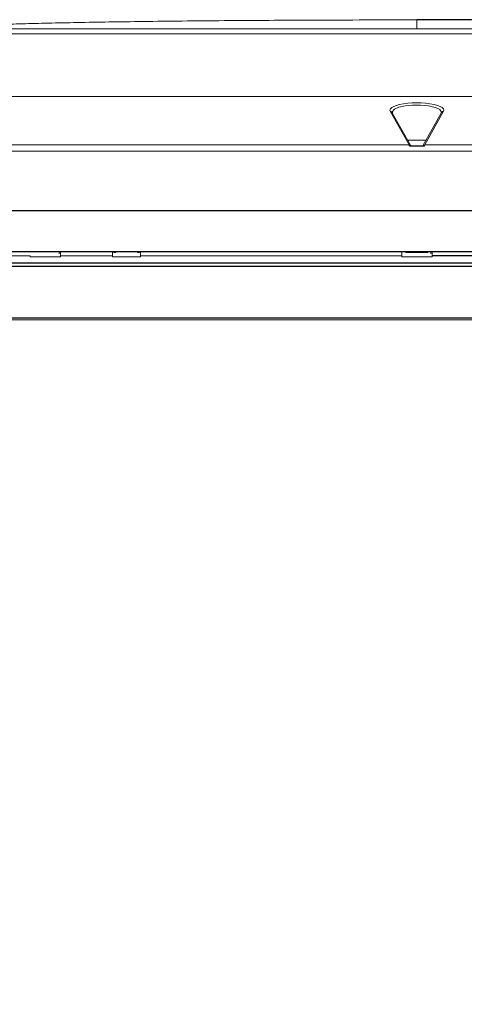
# Paper-space layout '_Front' of a CAD drawing. Header units: millimetres. Extents: x -1506 to 1507, y 5 to 2555.
# Tile 27 of 55: x -1247 to -1056, y 2131 to 2555. Entities that reach past the tile are written whole.
import ezdxf

# ---------------------------------------------------------------- set-up
doc = ezdxf.new("R2010")
doc.units = ezdxf.units.MM

psp = doc.layouts.new('_Front')

# ---------------------------------------------------------------- linework, layer by layer
at = {"color": 144, "linetype": 'Continuous', "lineweight": 18}
for p, q in [((-896.16, 2551.21), (-1256.16, 2551.21)), ((-896.16, 2549.07), (-1256.16, 2549.07)), ((-1425.05, 2521.99), (-727.27, 2521.99)), ((-1079.54, 2501.2), (-1087.65, 2515.65)), ((-1064.67, 2515.65), (-1072.78, 2501.2)), ((-1087.16, 2514.77), (-1086.98, 2514.83)), ((-1086.67, 2514.74), (-1078.98, 2501.05)), ((-1086.67, 2514.74), (-1086.62, 2513.8)), ((-1065.54, 2515.18), (-1073.61, 2500.8)), ((-1080.22, 2503.26), (-1072.23, 2503.26)), ((-1427.53, 2501.2), (-1079.54, 2501.2)), ((-1073.62, 2500.78), (-1073.61, 2500.8)), ((-1072.79, 2501.18), (-1073.42, 2500.93)), ((-1073.42, 2500.93), (-1073.34, 2501.05)), ((-1072.78, 2501.2), (-724.79, 2501.2)), ((-648.2, 2498.46), (-1504.12, 2498.46)), ((-1242.69, 2453.32), (-1505.52, 2453.32)), ((-1242.69, 2453.32), (-1242.69, 2452.92)), ((-1242.69, 2452.92), (-1229.64, 2452.92)), ((-1230.12, 2455.26), (-1230.13, 2454.26)), ((-1229.6, 2455.26), (-1229.64, 2452.92)), ((-1207.17, 2453.32), (-1229.63, 2453.32)), ((-1207.17, 2452.92), (-1207.21, 2455.26)), ((-1195.16, 2452.92), (-1207.17, 2452.92)), ((-1206.91, 2455.23), (-1206.91, 2455.26)), ((-1205.91, 2455.18), (-1205.91, 2454.76)), ((-1196.41, 2454.76), (-1196.41, 2455.18)), ((-1195.41, 2455.26), (-1195.41, 2455.23)), ((-1195.12, 2455.26), (-1195.16, 2452.92)), ((-1082.69, 2453.32), (-1195.15, 2453.32)), ((-1082.69, 2452.92), (-1082.73, 2455.26)), ((-1082.69, 2452.92), (-1069.64, 2452.92)), ((-1080.91, 2455.18), (-1080.91, 2454.76)), ((-1071.41, 2455.18), (-1080.91, 2455.18)), ((-1071.41, 2454.76), (-1080.91, 2454.76)), ((-1071.41, 2454.76), (-1071.41, 2455.18)), ((-1070.12, 2455.26), (-1070.13, 2454.26)), ((-1069.6, 2455.26), (-1069.64, 2452.92)), ((-649.09, 2425.76), (-1502.74, 2425.76))]:
    psp.add_line(p, q, dxfattribs=at)
at = {"color": 7, "linetype": 'Continuous', "lineweight": 25}
for p, q in [((-1086.79, 2515.17), (-1086.73, 2514)), ((-1065.53, 2515.19), (-1065.54, 2515.18)), ((-1079.43, 2500.71), (-1072.89, 2500.71)), ((-1505.46, 2472.96), (-645.27, 2472.96)), ((-1505.01, 2455.26), (-647.31, 2455.26)), ((-957.69, 2453.32), (-1069.63, 2453.32)), ((-644.24, 2450.26), (-1505.36, 2450.26)), ((-647.43, 2448.76), (-1504.9, 2448.76)), ((-1503.74, 2426.71), (-648.59, 2426.71))]:
    psp.add_line(p, q, dxfattribs=at)
at = {"color": 144, "linetype": 'Continuous', "lineweight": 18, "flags": 128}
for points in [[(-1087.65, 2515.65), (-1087.78, 2516.19), (-1087.57, 2516.73), (-1087.02, 2517.25), (-1086.14, 2517.74), (-1084.98, 2518.18), (-1083.78, 2518.5)], [(-1065.57, 2515.17), (-1065.54, 2515.31), (-1066.3, 2516.39), (-1067.13, 2516.87), (-1068.28, 2517.32), (-1071.2, 2517.99), (-1074.6, 2518.32), (-1078.07, 2518.31), (-1081.28, 2517.97), (-1083.97, 2517.35), (-1085.88, 2516.49), (-1086.76, 2515.46), (-1086.67, 2514.74), (-1086.67, 2514.74)], [(-1068.78, 2518.55), (-1068.78, 2518.55), (-1067.35, 2518.18), (-1066.18, 2517.74), (-1065.31, 2517.25), (-1064.76, 2516.73), (-1064.54, 2516.19), (-1064.67, 2515.65)], [(-1078.74, 2500.83), (-1078.73, 2500.83), (-1078.7, 2500.78)], [(-1073.59, 2500.83), (-1073.52, 2500.87), (-1073.42, 2500.93)], [(-1205.91, 2454.76), (-1206.11, 2454.77), (-1206.3, 2454.79), (-1206.47, 2454.84), (-1206.62, 2454.89), (-1206.74, 2454.97), (-1206.84, 2455.05), (-1206.89, 2455.14), (-1206.91, 2455.23)], [(-1195.41, 2455.23), (-1195.43, 2455.14), (-1195.49, 2455.05), (-1195.58, 2454.97), (-1195.71, 2454.89), (-1195.86, 2454.84), (-1196.03, 2454.79), (-1196.22, 2454.77), (-1196.41, 2454.76)]]:
    psp.add_lwpolyline(points, dxfattribs=at)
at = {"color": 144, "linetype": 'Continuous', "lineweight": 18}
for centre, radius, start, end in [((-1087.6, 2514.72), 0.935, 1.2743, 93.3218), ((-1076.15, 2482.28), 37.02, 78.5171, 101.902), ((-1064.72, 2514.71), 0.949, 87.0768, 150.1607), ((-1082.24, 2500.34), 2.83, 7.5214, 17.7177), ((-1079.49, 2500.25), 0.954, 33.9818, 92.8142), ((-1072.83, 2500.25), 0.954, 87.1858, 146.0182), ((-1070.09, 2500.34), 2.83, 162.2823, 172.4786), ((-1205.93, 2457.01), 1.83, 252.9438, 270.6946), ((-1196.39, 2457.01), 1.83, 269.3054, 287.0562)]:
    psp.add_arc(centre, radius, start, end, dxfattribs=at)
for points, knots in [([(-1076.16, 2555), (-1083.59, 2554.99), (-1098.11, 2554.99), (-1119.38, 2554.92), (-1139.62, 2554.83), (-1158.77, 2554.7), (-1176.79, 2554.53), (-1193.35, 2554.34), (-1208.44, 2554.13), (-1222.07, 2553.89), (-1234.52, 2553.64), (-1245.75, 2553.37), (-1252.83, 2553.15), (-1256.16, 2553.05)], [0, 0, 0, 0, 0.123658, 0.241862, 0.35434, 0.460819, 0.561023, 0.654682, 0.73675, 0.812537, 0.881819, 0.944378, 1, 1, 1, 1]), ([(-1076.16, 2554.99), (-1076.16, 2555.11), (-1076.16, 2553.48), (-1076.16, 2551.32), (-1076.16, 2551.21)], [0, 0, 0, 0, 0.95, 1, 1, 1, 1]), ([(-1073.62, 2500.78), (-1073.62, 2500.77), (-1073.62, 2500.77), (-1073.58, 2500.75), (-1073.55, 2500.74), (-1073.44, 2500.73), (-1073.37, 2500.72), (-1073.16, 2500.71), (-1073.03, 2500.71), (-1072.89, 2500.71)], [0, 0, 0, 0, 0.25, 0.25, 0.5, 0.5, 0.75, 0.75, 1, 1, 1, 1])]:
    psp.add_open_spline(points, degree=3, knots=knots, dxfattribs=at)
at = {"color": 7, "linetype": 'Continuous', "lineweight": 25}
for points, knots in [([(-896.16, 2553.05), (-899.17, 2553.14), (-905.54, 2553.34), (-915.6, 2553.59), (-926.67, 2553.82), (-938.73, 2554.04), (-951.73, 2554.24), (-965.65, 2554.42), (-981, 2554.58), (-997.79, 2554.73), (-1016.07, 2554.85), (-1035.29, 2554.93), (-1055.43, 2554.99), (-1069.15, 2555), (-1076.16, 2555)], [0, 0, 0, 0, 0.050303, 0.106347, 0.16797, 0.23501, 0.3073, 0.384677, 0.466977, 0.562991, 0.664531, 0.771368, 0.883269, 1, 1, 1, 1]), ([(-1086.78, 2515.18), (-1086.79, 2515.19), (-1086.79, 2515.2), (-1086.79, 2515.18), (-1086.79, 2515.17)], [0, 0, 0, 0, 0.620252, 1, 1, 1, 1]), ([(-1078.7, 2500.78), (-1078.7, 2500.77), (-1078.71, 2500.77), (-1078.75, 2500.75), (-1078.78, 2500.74), (-1078.88, 2500.73), (-1078.96, 2500.72), (-1079.16, 2500.71), (-1079.3, 2500.71), (-1079.43, 2500.71)], [0, 0, 0, 0, 0.25, 0.25, 0.5, 0.5, 0.75, 0.75, 1, 1, 1, 1]), ([(-967.25, 706.97), (-967.28, 705.1), (-967.32, 701.57), (-967.67, 696.3), (-968.13, 691.53), (-968.65, 687.3), (-969.17, 683.68), (-969.64, 680.74), (-970.05, 678.4), (-970.41, 676.4), (-970.8, 674.41), (-971.23, 672.22), (-971.9, 669.04), (-972.89, 664.64), (-974.32, 658.84), (-976.08, 652.25), (-978.23, 644.86), (-980.82, 636.63), (-984.05, 627.12), (-987.94, 616.47), (-992.43, 605.07), (-997.18, 593.75), (-1002.05, 582.77), (-1007, 572.15), (-1012.85, 560.12), (-1019.58, 546.96), (-1027.12, 532.94), (-1034.02, 520.66), (-1040.21, 510.03), (-1045.64, 500.97), (-1050.73, 492.68), (-1055.63, 484.88), (-1062.03, 474.91), (-1070.04, 462.8), (-1077.36, 452.17), (-1082.24, 445.24), (-1084.65, 441.85), (-1086.94, 438.68), (-1088.97, 435.87), (-1090.64, 433.59), (-1091.94, 431.82), (-1093.03, 430.34), (-1094.38, 428.52), (-1096.39, 425.83), (-1099.28, 421.99), (-1102.99, 417.13), (-1107.54, 411.26), (-1114.39, 402.58), (-1123.23, 391.75), (-1133.71, 379.44), (-1143.88, 367.99), (-1153.73, 357.38), (-1163.2, 347.61), (-1172.23, 338.71), (-1179.33, 332.02), (-1184.55, 327.26), (-1188.01, 324.16), (-1191.33, 321.26), (-1194.29, 318.71), (-1196.54, 316.81), (-1198.08, 315.53), (-1199.3, 314.52), (-1200.77, 313.31), (-1202.75, 311.7), (-1205.27, 309.69), (-1208.76, 306.95), (-1213.31, 303.48), (-1218.75, 299.5), (-1224.35, 295.61), (-1229.73, 292.04), (-1234.84, 288.84), (-1239.68, 285.98), (-1244.23, 283.43), (-1249.17, 280.83), (-1254.36, 278.31), (-1259.66, 275.98), (-1263.64, 274.41), (-1266.45, 273.38), (-1268.3, 272.74), (-1270.31, 272.08), (-1272.87, 271.3), (-1276.38, 270.33), (-1281.44, 269.17), (-1287.37, 268.22), (-1293.5, 267.82), (-1298.66, 267.94), (-1302.72, 268.38), (-1305.86, 268.96), (-1308.24, 269.53), (-1310.22, 270.11), (-1312.12, 270.75), (-1314.32, 271.6), (-1317.11, 272.87), (-1320.33, 274.65), (-1323.65, 276.85), (-1326.68, 279.2), (-1329.37, 281.56), (-1331.66, 283.78), (-1333.5, 285.71), (-1334.9, 287.27), (-1336.07, 288.63), (-1337.22, 290.02), (-1338.39, 291.48), (-1340.32, 294.01), (-1343.02, 297.83), (-1346.45, 303.23), (-1349.98, 309.41), (-1353.57, 316.42), (-1357.2, 324.32), (-1360.83, 333.14), (-1364.43, 342.89), (-1368.5, 355.18), (-1372.78, 370.01), (-1377.08, 387.33), (-1380.92, 405.33), (-1384.35, 423.86), (-1387.7, 444.8), (-1390.86, 468.07), (-1393.73, 493.57), (-1396.16, 519.73), (-1398.16, 546.35), (-1399.78, 573.23), (-1401.01, 599.57), (-1401.92, 625.2), (-1402.62, 652.7), (-1403.09, 682.73), (-1403.25, 715.99), (-1403.08, 750.49), (-1402.6, 786.21), (-1401.79, 823.11), (-1400.66, 861.17), (-1399.25, 899.66), (-1397.56, 938.52), (-1395.63, 977.67), (-1393.44, 1017.71), (-1390.98, 1058.58), (-1388.27, 1100.25), (-1385.14, 1145.24), (-1381.55, 1193.56), (-1377.47, 1245.22), (-1373.1, 1297.61), (-1368.44, 1350.96), (-1363.5, 1405.15), (-1358.29, 1460.26), (-1352.84, 1516.09), (-1347.16, 1572.75), (-1341.25, 1630.14), (-1335.17, 1687.98), (-1329.5, 1741.01), (-1324.32, 1789), (-1319.66, 1831.77), (-1315.03, 1874.13), (-1310.45, 1915.91), (-1305.97, 1956.92), (-1302.08, 1992.77), (-1298.77, 2023.5), (-1296.03, 2049.24), (-1293.4, 2074.31), (-1290.89, 2098.63), (-1288.52, 2122.12), (-1286.31, 2144.71), (-1284.41, 2164.92), (-1282.8, 2182.81), (-1281.45, 2198.5), (-1280.25, 2213.43), (-1279.18, 2227.57), (-1278.3, 2240.24), (-1277.58, 2251.53), (-1276.98, 2261.59), (-1276.52, 2270.26), (-1276.16, 2277.63), (-1275.88, 2283.87), (-1275.66, 2289.67), (-1275.49, 2294.99), (-1275.38, 2299.8), (-1275.31, 2304.09), (-1275.3, 2307.75), (-1275.31, 2310.07), (-1275.34, 2311.03), (-1275.35, 2311.14)], [0, 0, 0, 0, 0.002986, 0.005645, 0.007983, 0.009999, 0.011693, 0.013062, 0.014054, 0.014865, 0.015744, 0.0167, 0.017732, 0.0199, 0.022354, 0.025101, 0.028151, 0.031515, 0.035206, 0.039743, 0.044418, 0.048978, 0.053412, 0.057709, 0.061861, 0.068064, 0.073845, 0.079175, 0.083357, 0.087179, 0.090631, 0.093909, 0.097161, 0.103467, 0.10965, 0.111174, 0.11269, 0.114166, 0.115432, 0.116461, 0.117254, 0.117814, 0.118469, 0.11973, 0.121477, 0.123707, 0.126418, 0.129602, 0.135819, 0.14175, 0.147387, 0.152727, 0.157767, 0.162491, 0.166858, 0.168665, 0.170404, 0.172078, 0.173617, 0.174808, 0.175395, 0.175884, 0.176587, 0.177552, 0.178773, 0.180243, 0.182588, 0.185291, 0.187925, 0.190396, 0.192711, 0.194874, 0.196892, 0.19877, 0.201362, 0.203637, 0.205568, 0.206411, 0.207178, 0.207889, 0.208917, 0.210385, 0.212253, 0.215186, 0.217683, 0.219798, 0.22158, 0.222786, 0.223806, 0.22465, 0.225367, 0.226299, 0.227524, 0.229063, 0.23074, 0.232255, 0.233592, 0.234935, 0.235961, 0.23667, 0.237329, 0.238011, 0.238718, 0.23945, 0.241602, 0.243971, 0.246605, 0.249503, 0.252684, 0.25617, 0.25998, 0.264066, 0.270324, 0.276816, 0.283501, 0.290342, 0.297301, 0.306536, 0.31584, 0.325145, 0.335043, 0.344799, 0.354348, 0.363633, 0.372608, 0.384171, 0.39619, 0.408657, 0.421564, 0.434903, 0.448661, 0.462826, 0.476651, 0.490816, 0.505307, 0.520107, 0.535197, 0.55056, 0.568985, 0.58772, 0.606726, 0.625959, 0.64577, 0.665719, 0.685976, 0.706593, 0.727488, 0.748568, 0.769727, 0.785418, 0.801037, 0.816527, 0.83183, 0.846881, 0.861615, 0.871325, 0.880838, 0.890131, 0.899183, 0.907971, 0.916473, 0.924669, 0.930956, 0.937027, 0.942874, 0.948506, 0.953961, 0.958467, 0.962976, 0.96752, 0.970981, 0.974516, 0.978158, 0.981945, 0.985921, 0.990133, 0.994624, 0.999378, 1, 1, 1, 1]), ([(-1400.91, 851.18), (-1400.54, 852.67), (-1399.93, 855.07), (-1398.93, 858.25), (-1398.24, 860.45), (-1397.7, 862.07), (-1397.31, 863.24), (-1396.98, 864.21), (-1396.65, 865.16), (-1396.31, 866.14), (-1395.77, 867.67), (-1395, 869.8), (-1393.64, 873.46), (-1391.7, 878.4), (-1389.4, 883.96), (-1387.06, 889.35), (-1384.76, 894.47), (-1382.12, 900.1), (-1379.13, 906.28), (-1375.72, 913.06), (-1371.92, 920.34), (-1367.47, 928.58), (-1362.34, 937.86), (-1356.45, 948.28), (-1349.94, 959.63), (-1342.82, 971.98), (-1335.24, 985.1), (-1327.35, 998.89), (-1319.38, 1013.01), (-1311.47, 1027.34), (-1303.78, 1041.65), (-1296.36, 1055.89), (-1288.82, 1070.92), (-1281.24, 1086.71), (-1273.73, 1103.24), (-1266.8, 1119.46), (-1260.46, 1135.32), (-1254.84, 1150.43), (-1249.89, 1164.74), (-1245.53, 1178.2), (-1241.6, 1191.13), (-1238.07, 1203.5), (-1234.85, 1215.44), (-1231.28, 1229.46), (-1227.39, 1245.95), (-1223.28, 1265.14), (-1219.29, 1285.72), (-1215.49, 1307.73), (-1211.93, 1331.21), (-1208.78, 1355.25), (-1206.02, 1379.84), (-1203.67, 1404.96), (-1201.74, 1430.24), (-1200.22, 1455.63), (-1199.07, 1481.13), (-1198.28, 1506.99), (-1197.85, 1533.07), (-1197.76, 1559.25), (-1197.99, 1585.4), (-1198.6, 1614.82), (-1199.69, 1647.39), (-1201.39, 1682.94), (-1203.53, 1718.21), (-1206.09, 1753.33), (-1209.02, 1788.22), (-1212.29, 1822.79), (-1215.83, 1856.77), (-1219.6, 1890.12), (-1223.57, 1922.85), (-1227.76, 1955.33), (-1232.1, 1987.42), (-1236.61, 2019.3), (-1240.84, 2048.04), (-1244.7, 2073.56), (-1248.13, 2095.86), (-1251.53, 2117.68), (-1254.87, 2138.9), (-1258.12, 2159.43), (-1261.22, 2179.12), (-1263.77, 2195.58), (-1265.78, 2208.8), (-1267.28, 2218.81), (-1268.6, 2227.94), (-1269.76, 2236.22), (-1270.76, 2243.65), (-1271.61, 2250.29), (-1272.32, 2256.2), (-1272.9, 2261.48), (-1273.37, 2265.99), (-1273.72, 2269.89), (-1273.93, 2272.24), (-1274.02, 2273.37), (-1274.02, 2273.37)], [0, 0, 0, 0, 0.004362, 0.00705, 0.009197, 0.010703, 0.01171, 0.012577, 0.013479, 0.014415, 0.015387, 0.01782, 0.020461, 0.025713, 0.031696, 0.035989, 0.040703, 0.045871, 0.051521, 0.057682, 0.064387, 0.071669, 0.080363, 0.089784, 0.099936, 0.110817, 0.122415, 0.13404, 0.145937, 0.157564, 0.168877, 0.179845, 0.190447, 0.202664, 0.214318, 0.225405, 0.23593, 0.2459, 0.254707, 0.263054, 0.270956, 0.278426, 0.285473, 0.292386, 0.303396, 0.314605, 0.326034, 0.339314, 0.352931, 0.366908, 0.381267, 0.396022, 0.411188, 0.426142, 0.441488, 0.457227, 0.473282, 0.489515, 0.505909, 0.522447, 0.545387, 0.568512, 0.591767, 0.615091, 0.638845, 0.662538, 0.6861, 0.709459, 0.732613, 0.755649, 0.778994, 0.802516, 0.826063, 0.843106, 0.859996, 0.876654, 0.89299, 0.90891, 0.924308, 0.939075, 0.94772, 0.955688, 0.96298, 0.969627, 0.97566, 0.98102, 0.985851, 0.990186, 0.99407, 0.997094, 0.999985, 1, 1, 1, 1])]:
    psp.add_open_spline(points, degree=3, knots=knots, dxfattribs=at)

doc.saveas('drawing.dxf')
